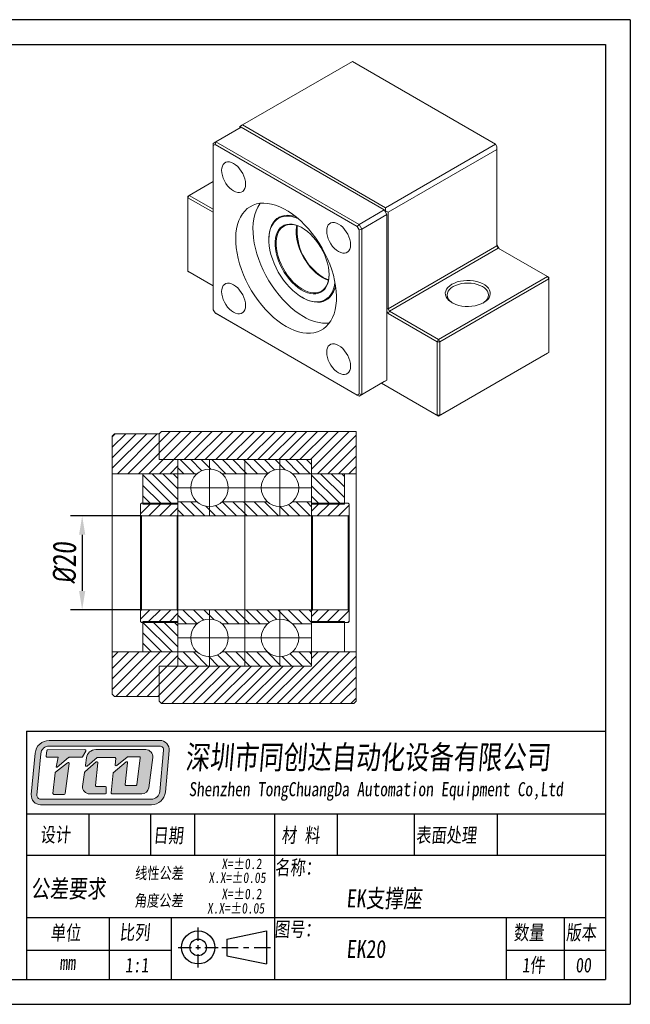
# Model space of a CAD drawing. Header units: millimetres. Extents: x 769 to 1066, y 138 to 348.
# Tile 2 of 2: x 936 to 1066, y 138 to 348. Entities that reach past the tile are written whole.
import ezdxf

# ---------------------------------------------------------------- set-up
doc = ezdxf.new("R2010")
doc.units = ezdxf.units.MM
doc.linetypes.add('CENTER2', pattern=[28.575, 19.05, -3.175, 3.175, -3.175])
doc.layers.get('0').update_dxf_attribs({"lineweight": 20})
for name, color, linetype, lineweight in [('中心线', 5, 'CENTER2', 13), ('外框', 7, 'Continuous', 25), ('文字', 3, 'Continuous', 18), ('标注', 1, 'Continuous', 13)]:
    doc.layers.add(name, color=color, linetype=linetype, lineweight=lineweight)
doc.styles.get("Standard").update_dxf_attribs({"font": 'txt', "width": 0.8, "oblique": 5})
doc.dimstyles.new('ISO-25', dxfattribs={"dimscale": 2, "dimtxt": 2.5, "dimasz": 2, "dimexe": 1.25, "dimexo": 0, "dimtad": 1, "dimzin": 9, "dimdsep": 46, "dimtxsty": 'Standard', "dimcen": 2.5, "dimadec": 0, "dimazin": 2, "dimtfac": 1, "dimtix": 1, "dimtmove": 0, "dimatfit": 0, "dimfxl": 0, "dimarcsym": 0})

# ---------------------------------------------------------------- blocks, each defined once
blk = doc.blocks.new('Y')
at = {"lineweight": 30}
for p, q in [((-4136.76, 2009.27), (-3862.74, 2009.27)), ((-4154.44, 2003.97), (-3857.44, 2003.97)), ((-4154.44, 2003.97), (-3857.44, 2003.97))]:
    blk.add_line(p, q, dxfattribs=at)
for points in [[(-3857.44, 2213.99), (-4154.44, 2213.99), (-4154.44, 2003.97)], [(-4136.76, 2009.27), (-4136.76, 2208.69), (-3862.74, 2208.69)]]:
    blk.add_lwpolyline(points, dxfattribs=at)
blk = doc.blocks.new('W')
at = {"lineweight": 30}
for p, q in [((-3857.44, 2213.99), (-3857.44, 2003.97)), ((-3857.44, 2213.99), (-3857.44, 2003.97)), ((-3862.74, 2208.69), (-3862.74, 2009.27))]:
    blk.add_line(p, q, dxfattribs=at)
blk.add_blockref('Y', (0, 0))
blk = doc.blocks.new('*D15')
at = {"layer": 'Defpoints', "color": 0, "transparency": 16777216}
for p in [(961.97, 241.72), (949.34, 221.72), (961.97, 221.72)]:
    blk.add_point(p, dxfattribs=at)
at = {"layer": '标注', "color": 0, "lineweight": -2, "transparency": 16777216}
for p, q in [((961.97, 241.72), (946.84, 241.72)), ((949.34, 237.72), (949.34, 225.72)), ((961.97, 221.72), (946.84, 221.72))]:
    blk.add_line(p, q, dxfattribs=at)
at = {"layer": '标注', "color": 0, "transparency": 16777216}
for points in [[(948.68, 237.72), (950.01, 237.72), (949.34, 241.72)], [(948.68, 225.72), (950.01, 225.72), (949.34, 221.72)]]:
    blk.add_solid(points, dxfattribs=at)
at = {"layer": '标注', "color": 0, "transparency": 16777216, "insert": (945.59, 231.72), "char_height": 5, "attachment_point": 5, "rotation": 90}
blk.add_mtext('{\\fISOCPEUR|b0|i0|c0|p34;%%C}20', dxfattribs=at)

msp = doc.modelspace()

# ---------------------------------------------------------------- hatches: boundary and pattern name
h = msp.add_hatch()
h.set_pattern_fill('ANSI31', color=2, scale=0.5)
h.set_pattern_definition([(45, (-292.1733, 9.7216), (-1.122532, 1.122532), [])])
h.paths.add_polyline_path([(1007.772, 259.72), (966.272, 259.72), (965.772, 259.22), (965.772, 253.72), (969.772, 253.72), (998.272, 253.72), (998.272, 250.72), (1007.772, 250.72)])
h.paths.add_polyline_path([(969.772, 253.72), (965.772, 253.72), (965.772, 259.22), (956.272, 259.22), (955.772, 258.72), (955.772, 250.72), (962.272, 250.72), (969.772, 250.72)])
h.paths.add_polyline_path([(965.772, 209.72), (969.772, 209.72), (969.772, 212.72), (962.272, 212.72), (955.772, 212.72), (955.772, 203.72), (956.272, 203.22), (965.772, 203.22)])
h.paths.add_polyline_path([(1007.772, 212.72), (1005.272, 212.72), (998.272, 212.72), (998.272, 209.72), (969.772, 209.72), (965.772, 209.72), (965.772, 203.22), (965.772, 202.22), (966.272, 201.72), (1007.272, 201.72), (1007.772, 202.22)])
h.paths.add_polyline_path([(1006.272, 221.52), (1006.072, 221.72), (998.472, 221.72), (998.272, 221.52), (998.272, 219.22), (1005.272, 219.22), (1005.272, 219.02), (1006.072, 219.02), (1006.272, 219.22)])
h.paths.add_polyline_path([(969.772, 221.52), (969.572, 221.72), (961.972, 221.72), (961.772, 221.52), (961.772, 219.22), (961.972, 219.02), (962.272, 219.02), (962.272, 219.22), (969.772, 219.22)])
h.paths.add_polyline_path([(969.772, 244.22), (962.272, 244.22), (962.272, 244.42), (961.972, 244.42), (961.772, 244.22), (961.772, 241.92), (961.972, 241.72), (969.572, 241.72), (969.772, 241.92)])
h.paths.add_polyline_path([(1006.272, 244.22), (1006.072, 244.42), (1005.272, 244.42), (1005.272, 244.22), (998.272, 244.22), (998.272, 241.92), (998.472, 241.72), (1006.072, 241.72), (1006.272, 241.92)])
h = msp.add_hatch()
h.set_pattern_fill('ANSI31', color=2, scale=0.5, angle=90)
h.set_pattern_definition([(135, (-292.1733, 9.7216), (-1.122532, -1.122532), [])])
h.paths.add_polyline_path([(976.51, 253.72), (969.772, 253.72), (969.772, 250.72), (973.865, 250.72, -0.1826758), (976.51, 251.72)])
h.paths.add_polyline_path([(984.022, 253.72), (976.51, 253.72), (976.51, 251.72, -0.1826758), (979.156, 250.72), (984.022, 250.72)])
h.paths.add_polyline_path([(991.534, 253.72), (984.022, 253.72), (984.022, 250.72), (988.888, 250.72, -0.1826758), (991.534, 251.72)])
h.paths.add_polyline_path([(998.272, 253.72), (991.534, 253.72), (991.534, 251.72, -0.1826758), (994.18, 250.72), (998.272, 250.72)])
h.paths.add_polyline_path([(998.272, 244.72), (994.18, 244.72, -0.1826758), (991.534, 243.72), (991.534, 241.72), (998.272, 241.72)])
h.paths.add_polyline_path([(991.534, 243.72, -0.1826758), (988.888, 244.72), (984.022, 244.72), (984.022, 241.72), (991.534, 241.72)])
h.paths.add_polyline_path([(976.51, 243.72, -0.1826758), (973.865, 244.72), (969.772, 244.72), (969.772, 241.72), (976.51, 241.72)])
h.paths.add_polyline_path([(984.022, 244.72), (979.156, 244.72, -0.1826758), (976.51, 243.72), (976.51, 241.72), (984.022, 241.72)])
h.paths.add_polyline_path([(969.772, 250.72), (962.272, 250.72), (962.272, 244.42), (969.572, 244.42), (969.772, 244.22), (969.772, 244.72)])
h.paths.add_polyline_path([(1005.272, 250.72), (998.272, 250.72), (998.272, 244.22), (998.472, 244.42), (1005.272, 244.42)])
h.paths.add_polyline_path([(998.272, 221.72), (991.534, 221.72), (991.534, 219.72, -0.1826758), (994.18, 218.72), (998.272, 218.72)])
h.paths.add_polyline_path([(991.534, 221.72), (984.022, 221.72), (984.022, 218.72), (988.888, 218.72, -0.1826758), (991.534, 219.72)])
h.paths.add_polyline_path([(984.022, 221.72), (976.51, 221.72), (976.51, 219.72, -0.1826758), (979.156, 218.72), (984.022, 218.72)])
h.paths.add_polyline_path([(976.51, 221.72), (969.772, 221.72), (969.772, 218.72), (973.865, 218.72, -0.1826758), (976.51, 219.72)])
h.paths.add_polyline_path([(969.772, 219.22), (969.572, 219.02), (962.272, 219.02), (962.272, 212.72), (969.772, 212.72)])
h.paths.add_polyline_path([(973.865, 212.72), (969.772, 212.72), (969.772, 209.72), (976.51, 209.72), (976.51, 211.72, -0.1826758)])
h.paths.add_polyline_path([(984.022, 212.72), (979.156, 212.72, -0.1826758), (976.51, 211.72), (976.51, 209.72), (984.022, 209.72)])
h.paths.add_polyline_path([(991.534, 211.72, -0.1826758), (988.888, 212.72), (984.022, 212.72), (984.022, 209.72), (991.534, 209.72)])
h.paths.add_polyline_path([(998.272, 212.72), (994.18, 212.72, -0.1826758), (991.534, 211.72), (991.534, 209.72), (998.272, 209.72)])
at = {"layer": '文字'}
h = msp.add_hatch(color=256, dxfattribs=at)
h.dxf.hatch_style = 1
h.paths.add_polyline_path([(965.908, 193.855), (942.306, 193.855, 0.3871904), (939.324, 191.139), (938.5, 182.315, 0.4417631), (940.488, 180.133), (964.103, 180.133, 0.3876272), (967.085, 182.853), (967.895, 191.676, 0.4413093)])
h.paths.add_polyline_path([(965.908, 192.657, -0.4413093), (966.703, 191.786), (965.892, 182.963, -0.3876272), (964.103, 181.331), (940.488, 181.331, -0.4417631), (939.693, 182.203), (940.517, 191.028, -0.3871904), (942.306, 192.657)], flags=16)
h.paths.add_polyline_path([(949.937, 191.888, -0.5692565), (950.113, 191.594), (949.444, 190.36, -0.2751589), (949.269, 190.256), (946.578, 190.256, 0.1785487), (946.448, 190.208), (944.006, 188.123), (943.834, 188.123), (944.224, 190.258), (941.854, 190.258, -0.4551699), (941.656, 190.485), (941.824, 191.696, -0.3736999), (942.021, 191.869)], flags=0)
h.paths.add_polyline_path([(946.242, 189.104, -0.6728841), (946.562, 188.92), (945.698, 182.518, -0.3754282), (945.5, 182.345), (943.316, 182.345, -0.4451596), (943.118, 182.565), (943.577, 186.94, -0.2032664), (943.652, 187.076)], flags=0)
h.paths.add_polyline_path([(952.233, 191.889), (962.917, 191.889, -0.4535474), (964.401, 190.195), (963.545, 183.764, -0.3759441), (962.061, 182.465), (955.725, 182.465, -0.443757), (955.527, 182.684), (955.954, 186.949), (958.696, 189.278, -0.6781546), (959.023, 189.104), (958.516, 184.459, 0.4464345), (958.715, 184.238), (960.834, 184.238, 0.3783283), (961.032, 184.413), (961.744, 190.12, 0.4510331), (961.546, 190.344), (959.052, 190.344, 0.1736567), (958.925, 190.299), (956.709, 188.478, -0.6630003), (956.384, 188.649), (956.498, 190.022, 0.4388203), (956.299, 190.238), (952.668, 190.238, 0.1753949), (952.541, 190.192), (950.38, 188.392, -0.6807563), (950.054, 188.571), (950.252, 190.143, -0.3779258)], flags=0)
h.paths.add_polyline_path([(949.94, 187.146), (952.353, 189.266, -0.6841835), (952.683, 189.095), (952.159, 184.272, 0.4462884), (952.358, 184.051), (954.294, 184.051, -0.4142136), (954.494, 183.852), (954.494, 182.665, -0.4142136), (954.294, 182.465), (950.908, 182.465, -0.4294817), (949.413, 184.04), (949.875, 187.026, -0.1758286)], flags=0)
h.paths.add_polyline_path([(950.113, 191.594, 0.5692565), (949.937, 191.888), (942.021, 191.869, 0.3736999), (941.824, 191.696), (941.656, 190.485, 0.4551699), (941.854, 190.258), (944.224, 190.258), (943.834, 188.123), (944.006, 188.123), (946.448, 190.208, -0.1785487), (946.578, 190.256), (949.269, 190.256, 0.2751589), (949.444, 190.36)], flags=0)
h.paths.add_polyline_path([(946.562, 188.92, 0.6728841), (946.242, 189.104), (943.652, 187.076, 0.2032664), (943.577, 186.94), (943.118, 182.565, 0.4451596), (943.316, 182.345), (945.5, 182.345, 0.3754282), (945.698, 182.518)], flags=0)
h.paths.add_polyline_path([(952.683, 189.095, 0.6841835), (952.353, 189.266), (949.94, 187.146, 0.1758286), (949.875, 187.026), (949.413, 184.04, 0.4294817), (950.908, 182.465), (954.294, 182.465, 0.4142136), (954.494, 182.665), (954.494, 183.852, 0.4142136), (954.294, 184.051), (952.358, 184.051, -0.4462884), (952.159, 184.272)], flags=0)
h.paths.add_polyline_path([(962.917, 191.889), (952.233, 191.889, 0.3779258), (950.252, 190.143), (950.054, 188.571, 0.6807563), (950.38, 188.392), (952.541, 190.192, -0.1753949), (952.668, 190.238), (956.299, 190.238, -0.4388203), (956.498, 190.022), (956.384, 188.649, 0.6630003), (956.709, 188.478), (958.925, 190.299, -0.1736567), (959.052, 190.344), (961.546, 190.344, -0.4510331), (961.744, 190.12), (961.032, 184.413, -0.3783283), (960.834, 184.238), (958.715, 184.238, -0.4464345), (958.516, 184.459), (959.023, 189.104, 0.6781546), (958.696, 189.278), (955.954, 186.949), (955.527, 182.684, 0.443757), (955.725, 182.465), (962.061, 182.465, 0.3759441), (963.545, 183.764), (964.401, 190.195, 0.4535474)], flags=0)
h = msp.add_hatch(color=256, dxfattribs=at)
h.dxf.hatch_style = 1
h.paths.add_polyline_path([(950.113, 191.594, 0.5692565), (949.937, 191.888), (942.021, 191.869, 0.3736999), (941.824, 191.696), (941.656, 190.485, 0.4551699), (941.854, 190.258), (944.224, 190.258), (943.834, 188.123), (944.006, 188.123), (946.448, 190.208, -0.1785487), (946.578, 190.256), (949.269, 190.256, 0.2751589), (949.444, 190.36)])
h.paths.add_polyline_path([(946.562, 188.92, 0.6728841), (946.242, 189.104), (943.652, 187.076, 0.2032664), (943.577, 186.94), (943.118, 182.565, 0.4451596), (943.316, 182.345), (945.5, 182.345, 0.3754282), (945.698, 182.518)])
h.paths.add_polyline_path([(952.683, 189.095, 0.6841835), (952.353, 189.266), (949.94, 187.146, 0.1758286), (949.875, 187.026), (949.413, 184.04, 0.4294817), (950.908, 182.465), (954.294, 182.465, 0.4142136), (954.494, 182.665), (954.494, 183.852, 0.4142136), (954.294, 184.051), (952.358, 184.051, -0.4462884), (952.159, 184.272)])
h.paths.add_polyline_path([(962.917, 191.889), (952.233, 191.889, 0.3779258), (950.252, 190.143), (950.054, 188.571, 0.6807563), (950.38, 188.392), (952.541, 190.192, -0.1753949), (952.668, 190.238), (956.299, 190.238, -0.4388203), (956.498, 190.022), (956.384, 188.649, 0.6630003), (956.709, 188.478), (958.925, 190.299, -0.1736567), (959.052, 190.344), (961.546, 190.344, -0.4510331), (961.744, 190.12), (961.032, 184.413, -0.3783283), (960.834, 184.238), (958.715, 184.238, -0.4464345), (958.516, 184.459), (959.023, 189.104, 0.6781546), (958.696, 189.278), (955.954, 186.949), (955.527, 182.684, 0.443757), (955.725, 182.465), (962.061, 182.465, 0.3759441), (963.545, 183.764), (964.401, 190.195, 0.4535474)])

# ---------------------------------------------------------------- linework, layer by layer
at = {"color": 7, "linetype": 'Continuous', "lineweight": 15}
for p, q in [((1006.982, 338.636), (983.506, 325.083)), ((1037.529, 321.001), (1006.982, 338.636)), ((983.223, 324.593), (977.849, 321.491)), ((983.506, 325.083), (982.94, 324.757)), ((983.223, 324.593), (982.94, 324.757)), ((982.94, 324.757), (982.94, 324.43)), ((1013.77, 306.959), (983.223, 324.593)), ((983.506, 325.083), (1014.053, 307.449)), ((977.283, 321.164), (977.849, 321.491)), ((977.683, 320.933), (977.849, 321.491)), ((977.849, 321.491), (1008.396, 303.857)), ((977.283, 321.164), (977.283, 320.702)), ((977.683, 320.933), (977.283, 320.702)), ((977.283, 320.702), (977.283, 285.698)), ((1007.996, 303.434), (977.683, 320.933)), ((1014.053, 307.449), (1037.529, 321.001)), ((1037.812, 319.858), (1014.618, 306.469)), ((1037.529, 321.001), (1037.812, 320.511)), ((1037.812, 319.858), (1037.812, 320.511)), ((1037.812, 299.281), (1037.812, 319.858)), ((977.283, 312.997), (972.192, 310.058)), ((971.909, 309.568), (972.192, 310.058)), ((971.909, 309.894), (972.192, 310.058)), ((971.909, 309.568), (971.909, 309.894)), ((971.909, 309.568), (971.909, 293.89)), ((977.283, 306.466), (971.909, 309.568)), ((972.192, 310.058), (977.283, 307.119)), ((1008.396, 303.857), (1013.77, 306.959)), ((1013.77, 306.959), (1014.053, 306.469)), ((1014.053, 306.796), (1013.77, 306.959)), ((1014.053, 306.796), (1014.053, 307.449)), ((1014.053, 306.796), (1014.618, 306.469)), ((1014.053, 306.469), (1014.053, 306.796)), ((991.437, 305.468), (991.267, 305.37)), ((1014.336, 305.979), (1008.962, 302.877)), ((1014.053, 306.469), (1014.336, 305.979)), ((1014.336, 285.402), (1014.336, 305.979)), ((1014.618, 306.469), (1014.618, 285.892)), ((1007.996, 303.434), (1008.396, 303.857)), ((1008.396, 302.741), (1007.996, 303.434)), ((1008.396, 303.857), (1008.962, 302.877)), ((1008.396, 302.741), (1008.962, 302.877)), ((1008.396, 267.738), (1008.396, 302.741)), ((1008.962, 302.877), (1008.962, 267.602)), ((989.163, 300.719), (989.163, 300.588)), ((1014.618, 285.892), (1037.812, 299.281)), ((1038.094, 298.791), (1014.901, 285.402)), ((1038.094, 299.118), (1037.812, 299.608)), ((1037.812, 299.281), (1038.094, 298.791)), ((1038.377, 298.628), (1038.094, 299.118)), ((1048.56, 292.75), (1038.094, 298.791)), ((971.909, 293.89), (977.283, 290.788)), ((971.909, 293.89), (972.192, 293.727)), ((977.283, 290.788), (972.192, 293.727)), ((1025.367, 279.361), (1048.56, 292.75)), ((1048.842, 292.26), (1025.649, 278.871)), ((1048.56, 292.75), (1048.842, 292.26)), ((1048.56, 292.75), (1048.842, 292.587)), ((1048.842, 292.26), (1048.842, 292.587)), ((1048.842, 276.583), (1048.842, 292.26)), ((996.233, 288.341), (996.346, 288.276)), ((1001.426, 287.772), (1001.596, 287.87)), ((977.283, 285.698), (977.683, 285.006)), ((1014.618, 285.892), (1014.336, 285.892)), ((1014.618, 285.892), (1014.901, 285.402)), ((977.683, 285.006), (1007.996, 267.507)), ((977.849, 284.91), (977.683, 285.006)), ((1008.396, 267.276), (977.849, 284.91)), ((1014.336, 270.705), (1014.336, 285.402)), ((1014.336, 285.402), (1014.618, 284.912)), ((1014.618, 284.912), (1014.901, 285.402)), ((1025.084, 278.871), (1014.618, 284.912)), ((1014.901, 285.402), (1025.367, 279.361)), ((1025.084, 278.871), (1025.367, 279.361)), ((1025.367, 279.361), (1025.649, 278.871)), ((1025.084, 278.871), (1025.649, 278.871)), ((1025.084, 263.193), (1025.084, 278.871)), ((1025.649, 278.871), (1025.649, 263.193)), ((1048.56, 276.419), (1025.367, 263.03)), ((1025.649, 263.193), (1048.842, 276.583)), ((1048.842, 276.583), (1048.56, 276.419)), ((1013.77, 270.378), (1008.396, 267.276)), ((1008.962, 267.602), (1014.336, 270.705)), ((1013.204, 270.051), (1025.084, 263.193)), ((1025.367, 263.03), (1013.204, 270.051)), ((1014.336, 270.705), (1013.77, 270.378)), ((1007.996, 267.507), (1008.396, 267.738)), ((1008.396, 267.276), (1007.996, 267.507)), ((1008.396, 267.738), (1008.962, 267.602)), ((1008.962, 267.602), (1008.396, 267.276)), ((1025.084, 263.193), (1025.649, 263.193)), ((1025.084, 263.193), (1025.367, 263.03)), ((1025.649, 263.193), (1025.367, 263.03)), ((956.272, 259.22), (955.772, 258.72)), ((955.772, 250.72), (955.772, 258.72)), ((956.272, 259.22), (965.772, 259.22)), ((966.272, 259.72), (965.772, 259.22)), ((966.272, 259.72), (1007.772, 259.72)), ((1007.772, 259.72), (1007.772, 250.72)), ((969.772, 253.72), (969.772, 241.72)), ((998.272, 241.72), (998.272, 253.72)), ((962.272, 250.72), (955.772, 250.72)), ((955.772, 250.72), (955.772, 212.72)), ((962.272, 250.72), (962.272, 244.22)), ((1007.772, 250.72), (998.272, 250.72)), ((1005.272, 244.22), (1005.272, 250.72)), ((1007.772, 212.72), (1007.772, 250.72)), ((961.972, 244.42), (961.772, 244.22)), ((961.772, 241.92), (961.772, 244.22)), ((961.972, 244.42), (969.572, 244.42)), ((962.272, 244.22), (969.772, 244.22)), ((969.772, 244.22), (969.572, 244.42)), ((969.772, 241.92), (969.772, 244.22)), ((998.472, 244.42), (998.272, 244.22)), ((998.272, 244.22), (998.272, 241.92)), ((998.272, 244.22), (1005.272, 244.22)), ((998.472, 244.42), (1006.072, 244.42)), ((1006.272, 244.22), (1006.072, 244.42)), ((1006.272, 244.22), (1006.272, 241.92)), ((961.772, 241.92), (961.972, 241.72)), ((961.772, 221.52), (961.772, 241.92)), ((961.972, 241.72), (961.972, 221.72)), ((961.972, 241.72), (969.572, 241.72)), ((969.572, 241.72), (969.772, 241.92)), ((969.572, 221.72), (969.572, 241.72)), ((998.272, 241.72), (969.772, 241.72)), ((969.772, 221.72), (969.772, 241.72)), ((998.272, 241.92), (998.472, 241.72)), ((998.272, 241.72), (998.272, 221.72)), ((998.472, 241.72), (998.472, 221.72)), ((998.472, 241.72), (1006.072, 241.72)), ((1006.072, 241.72), (1006.272, 241.92)), ((1006.072, 221.72), (1006.072, 241.72)), ((1006.272, 241.92), (1006.272, 221.52)), ((961.972, 221.72), (961.772, 221.52)), ((961.772, 219.22), (961.772, 221.52)), ((969.572, 221.72), (961.972, 221.72)), ((969.772, 221.52), (969.572, 221.72)), ((969.772, 221.72), (998.272, 221.72)), ((969.772, 221.72), (969.772, 209.72)), ((969.772, 219.22), (969.772, 221.52)), ((998.472, 221.72), (998.272, 221.52)), ((998.272, 209.72), (998.272, 221.72)), ((998.272, 221.52), (998.272, 219.22)), ((1006.072, 221.72), (998.472, 221.72)), ((1006.272, 221.52), (1006.072, 221.72)), ((1006.272, 221.52), (1006.272, 219.22)), ((961.772, 219.22), (961.972, 219.02)), ((969.572, 219.02), (961.972, 219.02)), ((962.272, 219.22), (962.272, 212.72)), ((969.772, 219.22), (962.272, 219.22)), ((969.572, 219.02), (969.772, 219.22)), ((998.272, 219.22), (998.472, 219.02)), ((1005.272, 219.22), (998.272, 219.22)), ((1006.072, 219.02), (998.472, 219.02)), ((1005.272, 212.72), (1005.272, 219.22)), ((1006.072, 219.02), (1006.272, 219.22)), ((955.772, 203.72), (955.772, 212.72)), ((955.772, 212.72), (962.272, 212.72)), ((1005.272, 212.72), (1007.772, 212.72)), ((1007.772, 212.72), (1007.772, 202.22)), ((965.772, 202.22), (965.772, 209.72)), ((955.772, 203.72), (956.272, 203.22)), ((965.772, 203.22), (956.272, 203.22)), ((965.772, 202.22), (966.272, 201.72)), ((966.272, 201.72), (1007.272, 201.72)), ((1007.272, 201.72), (1007.772, 202.22))]:
    msp.add_line(p, q, dxfattribs=at)
for p, q in [((965.772, 259.22), (965.772, 253.72)), ((965.772, 253.72), (969.772, 253.72)), ((969.772, 253.72), (998.272, 253.72)), ((984.022, 209.72), (984.022, 253.72)), ((962.272, 250.72), (969.772, 250.72)), ((969.772, 250.72), (973.865, 250.72)), ((979.156, 250.72), (984.022, 250.72)), ((988.888, 250.72), (984.022, 250.72)), ((998.272, 250.72), (994.18, 250.72)), ((969.772, 244.72), (973.865, 244.72)), ((979.156, 244.72), (984.022, 244.72)), ((988.888, 244.72), (984.022, 244.72)), ((998.272, 244.72), (994.18, 244.72)), ((969.772, 218.72), (973.865, 218.72)), ((979.156, 218.72), (984.022, 218.72)), ((988.888, 218.72), (984.022, 218.72)), ((998.272, 218.72), (994.18, 218.72)), ((962.272, 212.72), (969.772, 212.72)), ((969.772, 212.72), (973.865, 212.72)), ((979.156, 212.72), (984.022, 212.72)), ((988.888, 212.72), (984.022, 212.72)), ((998.272, 212.72), (994.18, 212.72)), ((1005.272, 212.72), (998.272, 212.72)), ((965.772, 209.72), (969.772, 209.72)), ((969.772, 209.72), (998.272, 209.72))]:
    msp.add_line(p, q)
at = {"color": 7, "linetype": 'Continuous', "lineweight": 15, "flags": 128}
for points in [[(981.64, 311.006), (982.082, 310.796), (982.51, 310.681), (982.912, 310.665), (983.276, 310.749), (983.59, 310.93), (983.844, 311.203), (984.032, 311.559), (984.147, 311.988), (984.185, 312.476), (984.147, 313.009), (984.032, 313.57), (983.844, 314.143), (983.59, 314.709), (983.276, 315.253), (982.912, 315.757), (982.51, 316.205), (982.082, 316.585), (981.64, 316.885), (981.198, 317.096), (980.769, 317.21), (980.367, 317.226), (980.003, 317.142), (979.69, 316.961), (979.435, 316.688), (979.248, 316.332), (979.133, 315.903), (979.094, 315.415), (979.133, 314.882), (979.248, 314.321), (979.435, 313.748), (979.69, 313.182), (980.003, 312.638), (980.367, 312.135), (980.769, 311.686), (981.198, 311.306), (981.64, 311.006)], [(992.84, 282.135), (993.739, 281.66), (994.632, 281.274), (995.513, 280.982), (996.374, 280.785), (997.211, 280.685), (998.018, 280.681), (998.787, 280.775), (999.516, 280.966), (1000.197, 281.252), (1000.827, 281.631), (1001.401, 282.1), (1001.914, 282.657), (1002.365, 283.298), (1002.748, 284.017), (1003.062, 284.81), (1003.304, 285.672), (1003.472, 286.595), (1003.566, 287.575), (1003.585, 288.603), (1003.529, 289.673), (1003.397, 290.777), (1003.192, 291.908), (1002.914, 293.057), (1002.565, 294.217), (1002.148, 295.379), (1001.665, 296.535), (1001.121, 297.677), (1000.519, 298.797), (999.863, 299.888), (999.157, 300.941), (998.407, 301.949), (997.619, 302.905), (996.796, 303.802), (995.946, 304.635), (995.074, 305.397), (994.187, 306.083), (993.29, 306.687), (992.39, 307.207), (991.493, 307.638), (990.605, 307.977), (989.733, 308.222), (988.883, 308.371), (988.061, 308.422), (987.272, 308.377), (986.522, 308.235), (985.817, 307.996), (985.16, 307.664), (984.558, 307.239), (984.014, 306.725), (983.532, 306.126), (983.115, 305.445), (982.766, 304.688), (982.488, 303.86), (982.282, 302.967), (982.15, 302.015), (982.094, 301.01), (982.113, 299.96), (982.207, 298.872), (982.376, 297.753), (982.618, 296.612), (982.931, 295.457), (983.315, 294.295), (983.765, 293.135), (984.278, 291.985), (984.852, 290.853), (985.482, 289.746), (986.163, 288.674), (986.892, 287.643), (987.662, 286.66), (988.468, 285.732), (989.305, 284.866), (990.167, 284.068), (991.047, 283.344), (991.94, 282.698), (992.84, 282.135)], [(987.304, 308.381), (987.208, 308.248), (986.791, 307.568), (986.443, 306.811), (986.164, 305.983), (985.959, 305.09), (985.827, 304.137), (985.771, 303.133), (985.79, 302.082), (985.884, 300.994), (986.053, 299.876), (986.295, 298.735), (986.608, 297.58), (986.992, 296.418), (987.442, 295.258), (987.955, 294.108), (988.529, 292.975), (989.159, 291.869), (989.84, 290.797), (990.569, 289.765), (991.339, 288.782), (992.145, 287.855), (992.982, 286.989), (993.844, 286.191), (994.724, 285.466), (995.617, 284.821), (996.517, 284.258)], [(989.163, 300.719), (989.2, 301.537), (989.31, 302.304), (989.492, 303.012), (989.745, 303.654), (990.065, 304.224), (990.45, 304.715), (990.896, 305.122), (991.397, 305.442), (991.949, 305.67), (992.547, 305.806), (993.183, 305.846), (993.852, 305.791), (994.546, 305.642), (994.912, 305.528)], [(995.464, 305.067), (994.966, 305.271), (994.257, 305.487), (993.57, 305.608), (992.91, 305.632), (992.286, 305.559), (991.704, 305.391), (991.17, 305.128), (990.689, 304.774), (990.267, 304.333), (989.909, 303.808), (989.617, 303.206), (989.396, 302.533), (989.247, 301.796), (989.172, 301.003), (989.172, 300.162), (989.247, 299.283), (989.396, 298.374), (989.617, 297.445), (989.909, 296.507), (990.267, 295.568), (990.689, 294.639), (991.17, 293.73), (991.704, 292.851), (992.286, 292.01), (992.91, 291.217), (993.57, 290.48), (994.257, 289.807), (994.966, 289.205), (995.688, 288.68), (996.416, 288.238), (997.142, 287.884), (997.858, 287.621), (998.557, 287.453), (999.231, 287.38), (999.874, 287.404), (1000.478, 287.525), (1001.037, 287.741), (1001.545, 288.049), (1001.997, 288.448), (1002.388, 288.932), (1002.713, 289.496), (1002.97, 290.134), (1003.155, 290.84), (1003.263, 291.558)], [(1002.004, 293.175), (1001.966, 292.437), (1001.854, 291.752), (1001.668, 291.13), (1001.412, 290.577), (1001.088, 290.102), (1000.701, 289.71), (1000.255, 289.406), (999.757, 289.196), (999.213, 289.08), (998.631, 289.061), (998.017, 289.14), (997.38, 289.314), (996.727, 289.582), (996.069, 289.941), (995.413, 290.385), (994.767, 290.909), (994.14, 291.505), (993.541, 292.167), (992.977, 292.886), (992.455, 293.652), (991.983, 294.455), (991.566, 295.284), (991.21, 296.13), (990.919, 296.981), (990.697, 297.825), (990.548, 298.652), (990.473, 299.451), (990.473, 300.212), (990.548, 300.924), (990.697, 301.579), (990.919, 302.168), (991.21, 302.683), (991.566, 303.117), (991.983, 303.465), (992.455, 303.723), (992.977, 303.886), (993.541, 303.953), (994.14, 303.923), (994.767, 303.797), (995.413, 303.575), (996.069, 303.261), (996.727, 302.859), (997.38, 302.375), (998.017, 301.814), (998.631, 301.183), (999.213, 300.492), (999.757, 299.748), (1000.255, 298.963), (1000.701, 298.145), (1001.088, 297.306), (1001.412, 296.457), (1001.668, 295.608), (1001.854, 294.771), (1001.966, 293.956), (1002.004, 293.175)], [(996.291, 303.135), (996.185, 303.194), (995.542, 303.502), (994.909, 303.719), (994.295, 303.843), (993.707, 303.873), (993.154, 303.807), (992.642, 303.647), (992.179, 303.394), (991.77, 303.053), (991.421, 302.627), (991.136, 302.122), (990.919, 301.545), (990.773, 300.903), (990.699, 300.205), (990.699, 299.459), (990.773, 298.675), (990.919, 297.864), (991.136, 297.037), (991.421, 296.203), (991.77, 295.374), (992.179, 294.56), (992.642, 293.773), (993.154, 293.022), (993.707, 292.318), (994.295, 291.669), (994.909, 291.084), (995.542, 290.57), (996.185, 290.135), (996.831, 289.783), (997.47, 289.521), (998.095, 289.35), (998.697, 289.273), (999.268, 289.291), (999.801, 289.404), (1000.289, 289.611), (1000.726, 289.908), (1001.106, 290.292), (1001.423, 290.759), (1001.675, 291.3), (1001.857, 291.911), (1001.967, 292.582), (1002.003, 293.241)], [(1001.87, 291.969), (1001.769, 292.002), (1001.13, 292.265), (1000.485, 292.617), (999.841, 293.052), (999.208, 293.566), (998.594, 294.151), (998.006, 294.8), (997.453, 295.504), (996.942, 296.255), (996.478, 297.042), (996.07, 297.856), (995.72, 298.685), (995.435, 299.518), (995.218, 300.346), (995.072, 301.157), (994.998, 301.941), (994.998, 302.686), (995.072, 303.385), (995.123, 303.655)], [(1004.04, 298.075), (1004.482, 297.864), (1004.91, 297.749), (1005.312, 297.734), (1005.676, 297.818), (1005.99, 297.999), (1006.244, 298.272), (1006.432, 298.628), (1006.547, 299.057), (1006.585, 299.545), (1006.547, 300.078), (1006.432, 300.639), (1006.244, 301.211), (1005.99, 301.778), (1005.676, 302.322), (1005.312, 302.825), (1004.91, 303.274), (1004.482, 303.654), (1004.04, 303.954), (1003.598, 304.164), (1003.169, 304.279), (1002.767, 304.295), (1002.403, 304.211), (1002.09, 304.03), (1001.835, 303.757), (1001.648, 303.401), (1001.533, 302.972), (1001.494, 302.484), (1001.533, 301.951), (1001.648, 301.39), (1001.835, 300.817), (1002.09, 300.251), (1002.403, 299.707), (1002.767, 299.203), (1003.169, 298.755), (1003.598, 298.375), (1004.04, 298.075)], [(1001.889, 292.065), (1001.404, 292.256), (1000.759, 292.586)], [(1028.195, 291.117), (1028.739, 291.387), (1029.346, 291.608), (1030.004, 291.773), (1030.697, 291.88), (1031.41, 291.927), (1032.126, 291.911), (1032.831, 291.834), (1033.509, 291.698), (1034.143, 291.504), (1034.72, 291.258), (1035.227, 290.965), (1035.653, 290.632), (1035.989, 290.266), (1036.225, 289.875), (1036.359, 289.468), (1036.386, 289.054), (1036.305, 288.643), (1036.12, 288.243), (1035.833, 287.863), (1035.451, 287.512), (1034.983, 287.198), (1034.439, 286.928), (1033.832, 286.708), (1033.174, 286.542), (1032.481, 286.435), (1031.769, 286.389), (1031.052, 286.404), (1030.347, 286.481), (1029.67, 286.618), (1029.035, 286.812), (1028.458, 287.057), (1027.951, 287.35), (1027.525, 287.684), (1027.19, 288.05), (1026.953, 288.441), (1026.819, 288.848), (1026.792, 289.261), (1026.873, 289.673), (1027.058, 290.073), (1027.345, 290.453), (1027.727, 290.803), (1028.195, 291.117)], [(981.64, 285.139), (982.082, 284.929), (982.51, 284.814), (982.912, 284.798), (983.276, 284.882), (983.59, 285.064), (983.844, 285.336), (984.032, 285.693), (984.147, 286.121), (984.185, 286.609), (984.147, 287.142), (984.032, 287.703), (983.844, 288.276), (983.59, 288.843), (983.276, 289.386), (982.912, 289.89), (982.51, 290.339), (982.082, 290.719), (981.64, 291.018), (981.198, 291.229), (980.769, 291.344), (980.367, 291.359), (980.003, 291.275), (979.69, 291.094), (979.435, 290.821), (979.248, 290.465), (979.133, 290.037), (979.094, 289.548), (979.133, 289.016), (979.248, 288.454), (979.435, 287.882), (979.69, 287.315), (980.003, 286.772), (980.367, 286.268), (980.769, 285.819), (981.198, 285.439), (981.64, 285.139)], [(1003.386, 290.85), (1003.384, 290.839), (1003.202, 290.131), (1002.949, 289.488), (1002.628, 288.919), (1002.243, 288.428), (1001.798, 288.021), (1001.297, 287.701), (1000.744, 287.472), (1000.147, 287.337), (999.511, 287.297), (998.842, 287.351), (998.148, 287.501), (997.435, 287.743), (996.711, 288.076), (996.346, 288.276)], [(1028.478, 290.627), (1028.029, 290.324), (1027.669, 289.984), (1027.404, 289.616), (1027.243, 289.229), (1027.189, 288.831), (1027.243, 288.434), (1027.404, 288.046), (1027.669, 287.678), (1028.029, 287.338), (1028.342, 287.117)], [(1034.836, 287.117), (1035.149, 287.338), (1035.509, 287.678), (1035.774, 288.046), (1035.935, 288.434), (1035.989, 288.831), (1035.935, 289.229), (1035.774, 289.616), (1035.509, 289.984), (1035.149, 290.324), (1034.7, 290.627), (1034.175, 290.886), (1033.587, 291.094), (1032.949, 291.247), (1032.277, 291.34), (1031.589, 291.371), (1030.901, 291.34), (1030.229, 291.247), (1029.591, 291.094), (1029.003, 290.886), (1028.478, 290.627)], [(1004.04, 272.208), (1004.482, 271.998), (1004.91, 271.883), (1005.312, 271.867), (1005.676, 271.951), (1005.99, 272.132), (1006.244, 272.405), (1006.432, 272.761), (1006.547, 273.19), (1006.585, 273.678), (1006.547, 274.211), (1006.432, 274.772), (1006.244, 275.345), (1005.99, 275.911), (1005.676, 276.455), (1005.312, 276.959), (1004.91, 277.407), (1004.482, 277.787), (1004.04, 278.087), (1003.598, 278.298), (1003.169, 278.413), (1002.767, 278.428), (1002.403, 278.344), (1002.09, 278.163), (1001.835, 277.89), (1001.648, 277.534), (1001.533, 277.105), (1001.494, 276.617), (1001.533, 276.084), (1001.648, 275.523), (1001.835, 274.951), (1002.09, 274.384), (1002.403, 273.84), (1002.767, 273.337), (1003.169, 272.888), (1003.598, 272.508), (1004.04, 272.208)]]:
    msp.add_lwpolyline(points, dxfattribs=at)
for centre in [(976.51, 247.72), (991.534, 247.72), (976.51, 215.72), (991.534, 215.72)]:
    msp.add_circle(centre, 4)
at = {"color": 7, "linetype": 'Continuous', "lineweight": 15}
for centre, radius, start, end in [((1007.463, 302.989), 12.489, 182.77717, 237.21745), ((1006.923, 302.592), 11.752, 174.96034, 238.3647), ((1001.38, 291.698), 8.888, 236.82974, 274.33648)]:
    msp.add_arc(centre, radius, start, end, dxfattribs=at)
at = {"layer": '中心线'}
for p, q in [((976.51, 253.72), (976.51, 241.72)), ((991.534, 253.72), (991.534, 241.72)), ((969.772, 247.72), (984.022, 247.72)), ((998.272, 247.72), (984.022, 247.72)), ((976.51, 209.72), (976.51, 221.72)), ((991.534, 209.72), (991.534, 221.72)), ((969.772, 215.72), (984.022, 215.72)), ((998.272, 215.72), (984.022, 215.72))]:
    msp.add_line(p, q, dxfattribs=at)
at = {"layer": '文字', "lineweight": 30}
for p, q in [((937.445, 195.822), (1060.95, 195.822)), ((937.445, 195.822), (937.445, 142.891)), ((937.445, 178.178), (1060.95, 178.178)), ((950.745, 178.178), (950.745, 169.356)), ((963.91, 178.178), (963.91, 169.356)), ((973.321, 178.178), (973.321, 169.356)), ((990.376, 178.178), (990.376, 142.891)), ((1003.707, 178.178), (1003.707, 169.356)), ((1020.158, 178.178), (1020.158, 169.356)), ((1037.841, 178.178), (1037.841, 169.356)), ((937.445, 169.356), (1060.95, 169.356)), ((937.445, 156.124), (1060.95, 156.124)), ((955.088, 156.124), (955.088, 142.891)), ((968.321, 156.124), (968.321, 142.891)), ((1039.778, 156.124), (1039.778, 142.891)), ((1052.129, 156.124), (1052.129, 142.891)), ((974.087, 151.136), (974.087, 153.975)), ((980.193, 151.48), (988.648, 153.245)), ((980.193, 151.48), (980.193, 147.951)), ((988.648, 153.245), (988.648, 146.187)), ((937.445, 149.128), (968.321, 149.128)), ((969.828, 149.716), (972.667, 149.716)), ((973.614, 149.716), (974.561, 149.716)), ((974.087, 149.242), (974.087, 150.189)), ((975.507, 149.716), (978.347, 149.716)), ((979.105, 149.716), (982.582, 149.716)), ((983.74, 149.716), (984.899, 149.716)), ((986.058, 149.716), (989.535, 149.716)), ((1039.778, 149.128), (1060.95, 149.128)), ((974.087, 145.456), (974.087, 148.296)), ((980.193, 147.951), (988.648, 146.187))]:
    msp.add_line(p, q, dxfattribs=at)
at = {"layer": '文字'}
for p, q in [((942.306, 193.855), (965.908, 193.855)), ((939.324, 191.139), (938.5, 182.315)), ((941.656, 190.485), (941.824, 191.696)), ((942.021, 191.869), (949.937, 191.888)), ((942.306, 192.657), (965.908, 192.657)), ((950.113, 191.594), (949.444, 190.36)), ((952.233, 191.889), (962.917, 191.889)), ((966.703, 191.786), (965.892, 182.963)), ((967.895, 191.676), (967.085, 182.853)), ((940.517, 191.028), (939.693, 182.203)), ((944.224, 190.258), (941.854, 190.258)), ((943.652, 187.076), (946.242, 189.104)), ((943.834, 188.123), (944.224, 190.258)), ((946.448, 190.208), (944.006, 188.123)), ((949.269, 190.256), (946.578, 190.256)), ((949.94, 187.146), (952.353, 189.266)), ((950.054, 188.571), (950.252, 190.143)), ((952.541, 190.192), (950.38, 188.392)), ((952.683, 189.095), (952.159, 184.272)), ((956.299, 190.238), (952.668, 190.238)), ((955.954, 186.949), (958.696, 189.278)), ((956.384, 188.649), (956.498, 190.022)), ((958.925, 190.299), (956.709, 188.478)), ((959.023, 189.104), (958.516, 184.459)), ((961.546, 190.344), (959.052, 190.344)), ((961.032, 184.413), (961.744, 190.12)), ((964.401, 190.195), (963.545, 183.764)), ((943.118, 182.565), (943.577, 186.94)), ((944.006, 188.123), (943.834, 188.123)), ((946.562, 188.92), (945.698, 182.518)), ((949.413, 184.04), (949.875, 187.026)), ((955.527, 182.684), (955.954, 186.949)), ((956.344, 188.178), (956.344, 188.178)), ((952.358, 184.051), (954.294, 184.051)), ((954.494, 183.852), (954.494, 182.665)), ((958.715, 184.238), (960.834, 184.238)), ((964.103, 181.331), (940.488, 181.331)), ((945.5, 182.345), (943.316, 182.345)), ((954.294, 182.465), (950.908, 182.465)), ((955.725, 182.465), (962.061, 182.465)), ((964.103, 180.133), (940.488, 180.133))]:
    msp.add_line(p, q, dxfattribs=at)
at = {"layer": '文字', "lineweight": 30}
for radius in [3.529, 1.764]:
    msp.add_circle((974.087, 149.716), radius, dxfattribs=at)
at = {"layer": '文字'}
for centre, radius, start, end in [((942.306, 190.861), 2.994, 90, 174.66371), ((965.908, 191.859), 1.996, 354.75075, 90), ((942.306, 190.861), 1.796, 90, 174.66371), ((942.021, 191.669), 0.2, 90.14277, 172.10561), ((949.938, 191.689), 0.2, 331.53887, 90.14277), ((952.233, 189.893), 1.996, 90, 172.81149), ((962.917, 190.392), 1.497, 352.41382, 90), ((965.908, 191.859), 0.798, 354.75075, 90), ((941.854, 190.458), 0.2, 172.10561, 270), ((946.365, 188.946), 0.2, 352.31021, 128.05413), ((946.578, 190.056), 0.2, 90, 130.49363), ((949.269, 190.455), 0.2, 270, 331.53887), ((952.485, 189.116), 0.2, 353.7974, 131.31456), ((952.668, 190.039), 0.2, 90, 129.79279), ((956.299, 190.039), 0.2, 355.22864, 90), ((958.825, 189.126), 0.2, 353.76947, 130.34282), ((959.052, 190.144), 0.2, 90, 129.4062), ((961.546, 190.144), 0.2, 352.89219, 90), ((943.775, 186.919), 0.2, 128.05413, 174.01321), ((950.072, 186.996), 0.2, 131.31456, 171.20377), ((950.252, 188.546), 0.2, 172.81149, 309.79279), ((956.583, 188.633), 0.2, 175.22864, 309.4062), ((950.908, 183.962), 1.497, 177.02945, 270), ((952.358, 184.251), 0.2, 173.7974, 270), ((954.294, 183.852), 0.2, 0, 90), ((954.294, 182.665), 0.2, 270, 0), ((955.725, 182.665), 0.2, 174.28163, 270), ((958.715, 184.437), 0.2, 173.76947, 270), ((960.834, 184.437), 0.2, 270, 352.89219), ((962.061, 183.962), 1.497, 270, 352.41382), ((964.103, 183.127), 1.796, 270, 354.75075), ((964.103, 183.127), 2.994, 270, 354.75075), ((940.488, 182.129), 1.996, 174.66371, 270), ((940.488, 182.129), 0.798, 174.66371, 270), ((943.316, 182.544), 0.2, 174.01321, 270), ((945.5, 182.544), 0.2, 270, 352.31021)]:
    msp.add_arc(centre, radius, start, end, dxfattribs=at)

# ---------------------------------------------------------------- block references
at = {"layer": '外框', "lineweight": 25, "xscale": 0.9996260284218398, "yscale": 0.9996260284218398, "zscale": 0.9996260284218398}
msp.add_blockref('W', (4922.245, -1865.63), dxfattribs=at)

# ---------------------------------------------------------------- texts
at = {"layer": '文字', "oblique": 5, "width": 0.8}
for s, height, p in [('深圳市同创达自动化设备有限公司', 4.99013, (971.323, 187.783)), ('设计', 3.1188, (940.37, 172.221)), ('日期', 3.1188, (964.438, 172.039)), ('材 料', 3.1188, (991.847, 172.107)), ('表面处理', 3.1188, (1020.497, 172.107)), ('X=±0.2', 2.2456, (979.083, 166.417)), ('名称：', 3.1188, (990.419, 165.194)), ('线性公差', 2.4951, (960.559, 164.313)), ('X.X=±0.05', 2.2456, (976.305, 163.464)), ('X=±0.2', 2.2456, (979.083, 160.002)), ('角度公差', 2.4951, (960.505, 158.459)), ('X.X=±0.05', 2.2456, (976.021, 156.946)), ('图号：', 3.1188, (990.331, 152.036)), ('单位', 3.1188, (942.551, 151.292)), ('比列', 3.1188, (957.283, 151.394)), ('数量', 3.1188, (1041.36, 151.343)), ('版本', 3.1188, (1052.528, 151.343)), (' mm', 3.1188, (942.82, 144.925)), ('1:1', 3.1188, (958.46, 144.395)), ('1件', 3.1188, (1043.132, 144.395)), ('00', 3.1188, (1054.536, 144.395))]:
    msp.add_text(s, height=height, dxfattribs=at).set_placement(p)
at = {"layer": '文字', "color": 3, "oblique": 5, "width": 0.8}
msp.add_text('Shenzhen TongChuangDa Automation Equipment Co,Ltd', height=2.99408, dxfattribs=at).set_placement((972.085, 181.965))
at = {"layer": '文字', "lineweight": 30, "oblique": 5, "width": 0.8}
for s, p in [('公差要求', (938.421, 160.33)), ('EK支撑座', (1005.665, 158.24)), ('EK20', (1005.665, 147.481))]:
    msp.add_text(s, height=3.8386, dxfattribs=at).set_placement(p)

# ---------------------------------------------------------------- dimensions: what is measured, and where the dimension line sits
at = {"layer": '标注'}
dim = msp.add_linear_dim(base=(949.344, 221.72), p1=(961.972, 241.72), p2=(961.972, 221.72), angle=90, text='{\\fISOCPEUR|b0|i0|c0|p34;%%C}<>', dimstyle='ISO-25', dxfattribs=at)
dim.commit()
dim.dimension.update_dxf_attribs({"geometry": '*D15', "text_midpoint": (945.594, 231.72)})

doc.saveas('drawing.dxf')
